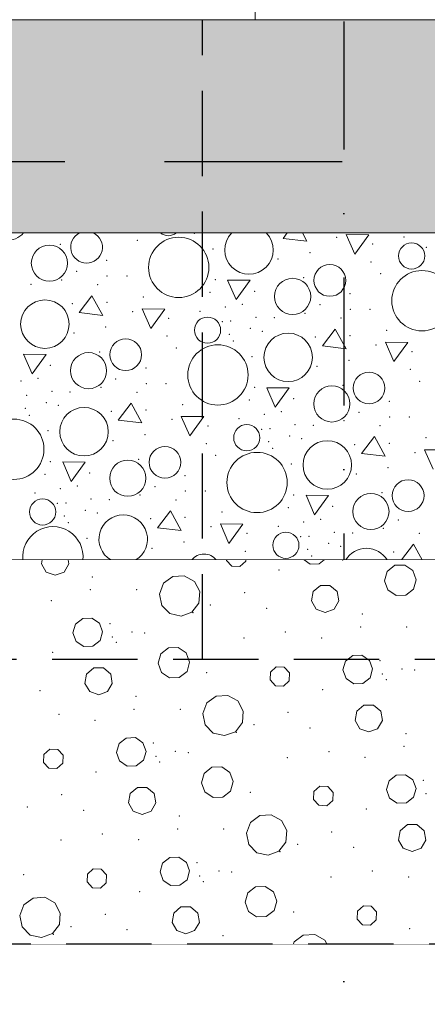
# Model space of a CAD drawing. Header units: millimetres. Extents: x -12989 to 402831, y -50461 to 30884.
# Tile 101 of 175: x 386203 to 386776, y -47346 to -45961. Entities that reach past the tile are written whole.
import ezdxf
from ezdxf.enums import TextEntityAlignment as Align

# ---------------------------------------------------------------- set-up
doc = ezdxf.new("R2010")
doc.units = ezdxf.units.MM
doc.header["$MEASUREMENT"] = 0
for name, pattern in [('Krawędzie ukryte', [170, 120, -50]), ('Kropki i Kreski', [360, 180, -90, 0, -90]), ('Przerywana długa', [390, 250, -140]), ('Wipeout_Contour', [1000, 0, -1000])]:
    doc.linetypes.add(name, pattern=pattern)
for name, color, linetype, lineweight in [('0_Nr_pióra__21', 7, 'Continuous', 25), ('A__STROPY_Nr_pióra__27', 7, 'Continuous', 25), ('A__STROPY_Nr_pióra__49', 7, 'Continuous', 15), ('A__STROPY_Nr_pióra__69', 7, 'Continuous', 13), ('AS_Blachy.Import IFC_Nr_pióra__4', 7, 'Continuous', 13), ('Nowe_A_WYM_Nr_pióra__1', 7, 'Continuous', 13), ('Nowe_A_WYM_Nr_pióra__45', 7, 'Continuous', 15), ('Nowe_A_WYM_Nr_pióra__85', 7, 'Continuous', 13), ('Nowe_Warstwa IFC.Import IFC_Nr_pióra__1', 7, 'Continuous', 13), ('Nowe_Warstwa IFC.Import IFC_Nr_pióra__25', 7, 'Continuous', 25)]:
    doc.layers.add(name, color=color, linetype=linetype, lineweight=lineweight)
for name, color, linetype in [('A__STROPY', 7, 'Continuous'), ('A_WYPEŁNIENIA RYSUNKI', 7, 'Continuous'), ('AS_Blachy.Import IFC', 7, 'Continuous'), ('Nowe_A_WYM', 7, 'Continuous'), ('Nowe_Warstwa IFC.Import IFC', 7, 'Continuous')]:
    doc.layers.add(name, color=color, linetype=linetype)
for name, color, linetype, lineweight, true_color in [('A__STROPY_Nr_pióra__170', 7, 'Continuous', 5, 0x6a6a6a), ('A__STROPY_Nr_pióra__173', 7, 'Continuous', 5, 0x6a6a6a), ('A__STROPY_Nr_pióra__178', 7, 'Continuous', 5, 0x6a6a6a), ('A_WYPEŁNIENIA RYSUNKI_Nr_pióra__242', 7, 'Continuous', 13, 0xa7a7a7)]:
    doc.layers.add(name, color=color, linetype=linetype, lineweight=lineweight, true_color=true_color)
doc.styles.add('STYL_AUTOMATYCZNY_1', font='arial.ttf')
doc.styles.add('STYL_AUTOMATYCZNY_4', font='arial.ttf')
doc.dimstyles.new('STYL_AUTOMATYCZNY__1', dxfattribs={"dimtxt": 139.999998, "dimasz": 57, "dimexe": 0.18, "dimexo": 0.0625, "dimgap": 0, "dimtad": 1, "dimtih": 1, "dimtoh": 1, "dimdec": 0, "dimlfac": 0.1, "dimzin": 0, "dimdsep": 46, "dimtxsty": 'STYL_AUTOMATYCZNY_4', "dimblk": 'ARROWHEAD_6', "dimblk1": 'ARROWHEAD_6', "dimblk2": 'ARROWHEAD_6', "dimcen": 0.09, "dimse1": 1, "dimse2": 1, "dimclrd": 7, "dimclre": 7, "dimclrt": 7, "dimadec": 0, "dimazin": 0, "dimtfac": 1, "dimtdec": 4, "dimtmove": 0, "dimatfit": 3, "dimfxl": 0, "dimtolj": 1, "dimtzin": 0, "dimarcsym": 0})

# ---------------------------------------------------------------- blocks, each defined once
blk = doc.blocks.new('ElemPrzekroju_166_1', base_point=(362576.7, -45960.6))
at = {"layer": 'AS_Blachy.Import IFC_Nr_pióra__4', "color": 7, "linetype": 'Continuous', "lineweight": 13}
blk.add_line((386534.1, -40879.2), (386534.1, -45960.6), dxfattribs=at)
blk = doc.blocks.new('*X191', base_point=(362576.7, -45960.6))
at = {"layer": 'A__STROPY_Nr_pióra__178', "color": 251, "linetype": 'Continuous', "lineweight": 5, "true_color": 0x6a6a6a}
for p, q in [((386579.4, -46260.6), (386573.6, -46268.2)), ((386573.6, -46268.2), (386606.9, -46272.2)), ((386606.9, -46272.2), (386600.6, -46260.6)), ((386662.3, -46262.9), (386674.2, -46290.4)), ((386693.9, -46263.2), (386662.3, -46262.9)), ((386674.2, -46290.4), (386693.9, -46263.2)), ((386495.5, -46326.9), (386507.5, -46354.3)), ((386527.2, -46327.2), (386495.5, -46326.9)), ((386507.5, -46354.3), (386527.2, -46327.2)), ((386304.8, -46348.8), (386286.7, -46372.6)), ((386320, -46376.6), (386304.8, -46348.8)), ((386375.4, -46367.3), (386387.3, -46394.8)), ((386407, -46367.7), (386375.4, -46367.3)), ((386387.3, -46394.8), (386407, -46367.7)), ((386286.7, -46372.6), (386320, -46376.6)), ((386646.8, -46395.7), (386628.7, -46419.5)), ((386662, -46423.4), (386646.8, -46395.7)), ((386628.7, -46419.5), (386662, -46423.4)), ((386717.4, -46414.2), (386729.3, -46441.6)), ((386749, -46414.5), (386717.4, -46414.2)), ((386729.3, -46441.6), (386749, -46414.5)), ((386208.6, -46431.3), (386220.5, -46458.8)), ((386240.2, -46431.6), (386208.6, -46431.3)), ((386220.5, -46458.8), (386240.2, -46431.6)), ((386550.6, -46478.2), (386562.5, -46505.6)), ((386582.2, -46478.5), (386550.6, -46478.2)), ((386562.5, -46505.6), (386582.2, -46478.5)), ((386359.9, -46500.1), (386341.8, -46523.9)), ((386375.1, -46527.9), (386359.9, -46500.1)), ((386430.4, -46518.6), (386442.4, -46546.1)), ((386462.1, -46518.9), (386430.4, -46518.6)), ((386442.4, -46546.1), (386462.1, -46518.9)), ((386341.8, -46523.9), (386375.1, -46527.9)), ((386701.9, -46547), (386683.8, -46570.8)), ((386717, -46574.7), (386701.9, -46547)), ((386683.8, -46570.8), (386717, -46574.7)), ((386772.4, -46565.5), (386784.4, -46592.9)), ((386804, -46565.8), (386772.4, -46565.5)), ((386263.7, -46582.6), (386275.6, -46610.1)), ((386295.3, -46582.9), (386263.7, -46582.6)), ((386275.6, -46610.1), (386295.3, -46582.9)), ((386605.7, -46629.5), (386617.6, -46656.9)), ((386637.3, -46629.8), (386605.7, -46629.5)), ((386617.6, -46656.9), (386637.3, -46629.8)), ((386415, -46651.4), (386396.8, -46675.2)), ((386430.1, -46679.2), (386415, -46651.4)), ((386485.5, -46669.9), (386497.4, -46697.4)), ((386517.1, -46670.2), (386485.5, -46669.9)), ((386497.4, -46697.4), (386517.1, -46670.2)), ((386396.8, -46675.2), (386430.1, -46679.2)), ((386756.9, -46698.3), (386740, -46720.6)), ((386769.1, -46720.6), (386756.9, -46698.3))]:
    blk.add_line(p, q, dxfattribs=at)
for centre, radius in [((386426.7, -46309), 42.4), ((386244.9, -46303), 25.4), ((386754.2, -46292.9), 18.4), ((386639.2, -46327.4), 22.3), ((386768.7, -46355.9), 42.4), ((386586.9, -46349.8), 25.4), ((386238.6, -46388.8), 34.1), ((386467.3, -46397.3), 18.4), ((386352.3, -46431.9), 22.3), ((386580.6, -46435.6), 34.1), ((386481.8, -46460.3), 42.4), ((386300, -46454.3), 25.4), ((386694.3, -46478.7), 22.3), ((386642, -46501.1), 25.4), ((386293.6, -46540.1), 34.1), ((386194.9, -46564.8), 42.4), ((386522.4, -46548.6), 18.4), ((386407.3, -46583.2), 22.3), ((386635.6, -46586.9), 34.1), ((386536.9, -46611.6), 42.4), ((386355.1, -46605.6), 25.4), ((386749.3, -46630), 22.3), ((386697, -46652.4), 25.4), ((386235.4, -46653), 18.4), ((386577.4, -46699.9), 18.4)]:
    blk.add_circle(centre, radius, dxfattribs=at)
for centre, radius, start, end in [((386183.5, -46237.5), 34.1, 222.5934, 317.4066), ((386297.2, -46280.6), 22.3, 116.3404, 63.6596), ((386412.2, -46246), 18.4, 232.4293, 307.5707), ((386525.5, -46284.4), 34.1, 135.8699, 44.1301), ((386348.7, -46691.4), 34.1, 301.0888, 238.9112), ((386249.9, -46716.1), 42.4, 353.869, 186.131), ((386462.4, -46734.5), 22.3, 38.4238, 141.5762), ((386690.7, -46738.2), 34.1, 31.112, 148.888), ((386591.9, -46762.9), 42.4, 85.6729, 94.3271)]:
    blk.add_arc(centre, radius, start, end, dxfattribs=at)
for p in [(386368.5, -46271), (386448.5, -46261.1), (386648.9, -46266.9), (386743.5, -46266.2), (386260.4, -46276.6), (386474.8, -46283.1), (386699.6, -46276.2), (386775.1, -46281), (386325.6, -46299.3), (386566.2, -46297), (386611.1, -46288.3), (386697.3, -46301.3), (386262.2, -46326.6), (386283.2, -46314.7), (386326, -46321.1), (386353.8, -46321.1), (386478.2, -46326.5), (386602.4, -46323.5), (386710.5, -46317.9), (386219, -46333), (386312.8, -46333.5), (386377.2, -46350.6), (386470.7, -46344.3), (386533.3, -46342.5), (386533.3, -46342.5), (386667.6, -46346.1), (386277, -46360.1), (386325.7, -46358.1), (386492.1, -46364.5), (386516, -46360.8), (386625.2, -46361.6), (386668, -46368), (386695.8, -46368), (386362, -46371.3), (386412.7, -46380.7), (386456.5, -46370.7), (386535.4, -46379.1), (386561, -46379.9), (386604.2, -46373.5), (386654.8, -46380.4), (386324.2, -46392.8), (386488.2, -46385.4), (386500, -46384.5), (386527.5, -46394.8), (386719.2, -46397.5), (386279.3, -46401.4), (386410.4, -46405.7), (386498, -46403), (386544.3, -46398.8), (386619, -46406.9), (386667.7, -46405), (386423.6, -46422.3), (386503.6, -46412.4), (386704, -46418.2), (386315.5, -46427.9), (386529.8, -46434.4), (386754.7, -46427.5), (386246.4, -46446.9), (386246.4, -46446.9), (386380.7, -46450.6), (386621.3, -46448.3), (386666.1, -46439.6), (386752.4, -46452.6), (386229.1, -46465.2), (386338.2, -46466), (386205.2, -46468.9), (386317.3, -46477.9), (386381.1, -46472.4), (386408.9, -46472.4), (386533.3, -46477.8), (386657.5, -46474.8), (386765.6, -46469.2), (386213.1, -46488.9), (386248.4, -46483.5), (386274, -46484.3), (386367.9, -46484.8), (386588.4, -46493.7), (386588.4, -46493.7), (386211.1, -46507.5), (386240.6, -46499.3), (386257.4, -46503.2), (386432.3, -46501.9), (386525.8, -46495.6), (386722.7, -46497.4), (386216.7, -46516.9), (386332.1, -46511.3), (386380.7, -46509.4), (386511.6, -46521.9), (386547.1, -46515.8), (386571.1, -46512.1), (386680.2, -46512.9), (386723.1, -46519.3), (386750.9, -46519.3), (386417.1, -46522.6), (386467.8, -46532), (386555.1, -46535.8), (386590.4, -46530.4), (386616, -46531.2), (386659.3, -46524.8), (386709.9, -46531.7), (386242.9, -46538.9), (386379.2, -46544.1), (386543.3, -46536.7), (386582.6, -46546.1), (386774.3, -46548.7), (386334.4, -46552.7), (386465.4, -46557), (386553.1, -46554.3), (386599.4, -46550.1), (386674.1, -46558.2), (386722.7, -46556.3), (386478.6, -46573.6), (386558.7, -46563.7), (386759, -46569.5), (386246.4, -46582.2), (386370.6, -46579.2), (386584.9, -46585.7), (386721.2, -46590.9), (386238.8, -46600), (386301.5, -46598.2), (386301.5, -46598.2), (386435.8, -46601.9), (386676.4, -46599.6), (386284.2, -46616.5), (386393.3, -46617.3), (386224.7, -46626.4), (386260.2, -46620.2), (386372.3, -46629.2), (386436.1, -46623.7), (386464, -46623.7), (386588.4, -46629.1), (386712.5, -46626.1), (386256.3, -46641.1), (386268.2, -46640.2), (386303.5, -46634.8), (386329.1, -46635.6), (386422.9, -46636.1), (386643.4, -46645), (386643.4, -46645), (386266.1, -46658.8), (386295.6, -46650.6), (386312.4, -46654.5), (386487.4, -46653.2), (386580.8, -46646.9), (386271.7, -46668.2), (386387.2, -46662.6), (386435.8, -46660.7), (386472.1, -46673.9), (386566.7, -46673.2), (386602.2, -46667.1), (386626.2, -46663.4), (386735.3, -46664.2), (386522.8, -46683.3), (386598.3, -46688), (386610.1, -46687.1), (386645.5, -46681.7), (386671.1, -46682.5), (386714.3, -46676.1), (386764.9, -46683), (386298, -46690.2), (386434.3, -46695.4), (386637.6, -46697.4), (386654.4, -46701.4), (386389.4, -46704), (386520.5, -46708.3), (386608.1, -46705.6), (386613.7, -46715), (386729.1, -46709.5)]:
    blk.add_point(p, dxfattribs=at)
blk = doc.blocks.new('ElemPrzekroju_175_1', base_point=(362576.7, -45960.6))
at = {"color": 254, "linetype": 'Wipeout_Contour', "lineweight": 0, "ltscale": 1533341.48702292}
blk.add_wipeout([(362356.7, -46160.6), (398746.7, -46160.6), (398746.7, -45960.6), (362356.7, -45960.6)], dxfattribs=at).dxf.layer = 'A__STROPY'
at = {"color": 254, "linetype": 'Wipeout_Contour', "lineweight": 0, "ltscale": 1533794.246621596}
blk.add_wipeout([(398746.7, -46720.6), (362356.7, -46720.6), (362356.7, -47260.6), (398746.7, -47260.6)], dxfattribs=at).dxf.layer = 'A__STROPY'
at = {"layer": 'A__STROPY_Nr_pióra__170', "linetype": 'Continuous', "lineweight": 5, "true_color": 0x6a6a6a}
h = blk.add_hatch(dxfattribs=at)
h.set_pattern_fill('Beton_0001', color=251, style=0, pattern_type=2)
h.set_pattern_definition([(45, (362576.75, -45960.59), (-63.6396, 63.6396), [67.5, -22.5]), (45, (362576.75, -45896.95), (-63.6396, 63.6396), [67.5, -22.5])])
h.paths.add_polyline_path([(362356.7, -46160.6), (398746.7, -46160.6), (398746.7, -45960.6), (362356.7, -45960.6)])
at = {"layer": 'A__STROPY_Nr_pióra__173', "linetype": 'Continuous', "lineweight": 5, "true_color": 0x6a6a6a}
h = blk.add_hatch(dxfattribs=at)
h.set_pattern_fill('Grunt_0001', color=251, style=0, pattern_type=2)
h.set_pattern_definition([(45, (362576.75, -45960.59), (-95.4594, 95.4594), []), (45, (362544.93, -45928.77), (-190.9188, 190.9188), []), (45, (362513.1, -45896.95), (-190.9188, 190.9188), []), (135, (362481.29, -45865.132), (31.819805, 31.819805), [135, -135])])
h.paths.add_polyline_path([(398746.7, -46720.6), (362356.7, -46720.6), (362356.7, -47260.6), (398746.7, -47260.6)])
at = {"layer": 'A__STROPY_Nr_pióra__49', "color": 7, "linetype": 'Continuous', "lineweight": 15}
blk.add_line((398746.7, -45960.6), (368292.5, -45960.6), dxfattribs=at)
at = {"layer": 'A__STROPY_Nr_pióra__69', "color": 7, "linetype": 'Continuous', "lineweight": 13}
blk.add_line((398746.7, -47260.6), (362356.7, -47260.6), dxfattribs=at)
at = {"color": 254, "linetype": 'Wipeout_Contour', "lineweight": 0, "ltscale": 1533413.819197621}
blk.add_wipeout([(362356.7, -46160.6), (362356.7, -46260.6), (398746.7, -46260.6), (398746.7, -46160.6)], dxfattribs=at).dxf.layer = 'A__STROPY'
at = {"layer": 'A__STROPY_Nr_pióra__178', "linetype": 'Continuous', "lineweight": 5, "true_color": 0x6a6a6a}
h = blk.add_hatch(dxfattribs=at)
h.set_pattern_fill('Chudy_beton_B15_I_WSC_0001', color=251, style=0, pattern_type=2)
h.set_pattern_definition([(0, (362576.75, -45960.6), (0, 233.8269), [14.625, -120.375]), (0, (362644.25, -45843.68), (0, 233.8269), [14.625, -120.375]), (60, (362576.75, -45960.6), (-202.5, 116.9134), [14.625, -120.375]), (60, (362711.75, -45960.6), (-202.5, 116.9134), [14.625, -120.375]), (120, (362591.37, -45960.6), (202.5, 116.9134), [14.625, -120.375]), (120, (362726.37, -45960.6), (202.5, 116.9134), [14.625, -120.375]), (0, (362576.75, -45938.09), (0, 45), [0, -45, 0, -67.5]), (45, (362599.25, -45938.09), (-31.819805, 31.819805), [0, -33.75, 0, -56.25])])
h.paths.add_polyline_path([(362356.7, -46160.6), (362356.7, -46260.6), (398746.7, -46260.6), (398746.7, -46160.6)])
at = {"layer": 'A__STROPY_Nr_pióra__27', "color": 7, "linetype": 'Przerywana długa', "lineweight": 25}
blk.add_line((398746.7, -46160.6), (362356.7, -46160.6), dxfattribs=at)
at = {"color": 254, "linetype": 'Wipeout_Contour', "lineweight": 0, "ltscale": 1533549.791415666}
blk.add_wipeout([(362356.7, -46720.6), (398746.7, -46720.6), (398746.7, -46260.6), (362356.7, -46260.6)], dxfattribs=at).dxf.layer = 'A__STROPY'
at = {"layer": 'A__STROPY_Nr_pióra__49', "color": 7, "linetype": 'Continuous', "lineweight": 15}
for p, q in [((398746.7, -46260.6), (362356.7, -46260.6)), ((398746.7, -46720.6), (362356.7, -46720.6))]:
    blk.add_line(p, q, dxfattribs=at)
at = {"layer": 'A__STROPY', "lineweight": 0}
blk.add_blockref('*X191', (362576.7, -45960.6), dxfattribs=at)
blk = doc.blocks.new('Standardowy znacznik osi[8]_1', base_point=(386659.1, -35960.6))
at = {"layer": 'Nowe_Warstwa IFC.Import IFC_Nr_pióra__25', "color": 7, "linetype": 'Kropki i Kreski', "lineweight": 25}
blk.add_line((386659.1, -36960.6), (386659.1, -48960.6), dxfattribs=at)
at = {"layer": 'Nowe_Warstwa IFC.Import IFC_Nr_pióra__1', "color": 7, "lineweight": 13, "style": 'STYL_AUTOMATYCZNY_1'}
for tag, p in [('AC_MarkerText_1_0', (386659.1, -35623.1)), ('AC_MarkerText_1_1', (386659.1, -50123.1))]:
    blk.add_attdef(tag, text='', height=175, rotation=360, dxfattribs=at).set_placement(p, align=Align.TOP_CENTER)
blk = doc.blocks.new('*X333', base_point=(362576.7, -45960.6))
at = {"layer": 'A_WYPEŁNIENIA RYSUNKI_Nr_pióra__242', "color": 253, "linetype": 'Continuous', "lineweight": 13, "true_color": 0xa7a7a7}
for p, q in [((386234.7, -46720.6), (386233.7, -46726)), ((386233.7, -46726), (386240.4, -46737.5)), ((386265.5, -46737.5), (386272.2, -46726)), ((386272.2, -46726), (386271.2, -46720.6)), ((386494, -46720.6), (386494, -46721.2)), ((386494, -46721.2), (386501.5, -46729.4)), ((386501.5, -46729.4), (386512.7, -46729.9)), ((386512.7, -46729.9), (386520.9, -46722.4)), ((386520.9, -46722.4), (386521, -46720.6)), ((386602.9, -46720.6), (386611.6, -46726.4)), ((386611.6, -46726.4), (386624.4, -46726)), ((386624.4, -46726), (386631.3, -46720.6)), ((386730.8, -46728.1), (386719.9, -46736.6)), ((386744.5, -46727.7), (386730.8, -46728.1)), ((386755.9, -46735.4), (386744.5, -46727.7)), ((386240.4, -46737.5), (386253, -46742.1)), ((386253, -46742.1), (386265.5, -46737.5)), ((386434.5, -46742.8), (386418.3, -46743.8)), ((386448.7, -46750.7), (386434.5, -46742.8)), ((386719.9, -46736.6), (386716.1, -46749.8)), ((386760.6, -46748.3), (386755.9, -46735.4)), ((386405.3, -46753.4), (386399.5, -46768.6)), ((386418.3, -46743.8), (386405.3, -46753.4)), ((386456.3, -46765), (386448.7, -46750.7)), ((386626, -46756.5), (386615.7, -46765.1)), ((386639.3, -46756.5), (386626, -46756.5)), ((386649.6, -46765.1), (386639.3, -46756.5)), ((386716.1, -46749.8), (386720.8, -46762.8)), ((386756.8, -46761.5), (386760.6, -46748.3)), ((386399.5, -46768.6), (386402.8, -46784.4)), ((386455, -46781.1), (386456.3, -46765)), ((386615.7, -46765.1), (386613.4, -46778.2)), ((386651.9, -46778.2), (386649.6, -46765.1)), ((386720.8, -46762.8), (386732.3, -46770.4)), ((386732.3, -46770.4), (386746, -46770)), ((386746, -46770), (386756.8, -46761.5)), ((386402.8, -46784.4), (386414.2, -46796)), ((386445.2, -46794), (386455, -46781.1)), ((386613.4, -46778.2), (386620.1, -46789.8)), ((386645.2, -46789.8), (386651.9, -46778.2)), ((386414.2, -46796), (386430, -46799.5)), ((386430, -46799.5), (386445.2, -46794)), ((386620.1, -46789.8), (386632.7, -46794.3)), ((386632.7, -46794.3), (386645.2, -46789.8)), ((386281.6, -46810.7), (386278, -46823.1)), ((386291.7, -46802.8), (386281.6, -46810.7)), ((386304.6, -46802.4), (386291.7, -46802.8)), ((386315.2, -46809.5), (386304.6, -46802.4)), ((386319.6, -46821.6), (386315.2, -46809.5)), ((386278, -46823.1), (386282.4, -46835.2)), ((386316.1, -46834), (386319.6, -46821.6)), ((386282.4, -46835.2), (386293.1, -46842.3)), ((386305.9, -46841.9), (386316.1, -46834)), ((386293.1, -46842.3), (386305.9, -46841.9)), ((386401.5, -46852.5), (386397.7, -46865.7)), ((386412.3, -46844.1), (386401.5, -46852.5)), ((386426, -46843.6), (386412.3, -46844.1)), ((386437.4, -46851.3), (386426, -46843.6)), ((386442.1, -46864.2), (386437.4, -46851.3)), ((386397.7, -46865.7), (386402.4, -46878.7)), ((386438.4, -46877.4), (386442.1, -46864.2)), ((386661.3, -46863), (386657.7, -46875.3)), ((386671.4, -46855.1), (386661.3, -46863)), ((386684.2, -46854.6), (386671.4, -46855.1)), ((386694.9, -46861.8), (386684.2, -46854.6)), ((386699.3, -46873.9), (386694.9, -46861.8)), ((386297.3, -46881), (386294.9, -46894.1)), ((386307.5, -46872.4), (386297.3, -46881)), ((386320.9, -46872.4), (386307.5, -46872.4)), ((386331.1, -46881), (386320.9, -46872.4)), ((386333.4, -46894.1), (386331.1, -46881)), ((386402.4, -46878.7), (386413.8, -46886.4)), ((386427.5, -46885.9), (386438.4, -46877.4)), ((386555.7, -46878.2), (386555.2, -46889.4)), ((386563.9, -46870.7), (386555.7, -46878.2)), ((386575.1, -46871.2), (386563.9, -46870.7)), ((386582.6, -46879.4), (386575.1, -46871.2)), ((386582.1, -46890.5), (386582.6, -46879.4)), ((386657.7, -46875.3), (386662.1, -46887.4)), ((386695.8, -46886.2), (386699.3, -46873.9)), ((386294.9, -46894.1), (386301.6, -46905.7)), ((386326.7, -46905.7), (386333.4, -46894.1)), ((386413.8, -46886.4), (386427.5, -46885.9)), ((386555.2, -46889.4), (386562.7, -46897.6)), ((386573.9, -46898.1), (386582.1, -46890.5)), ((386662.1, -46887.4), (386672.8, -46894.6)), ((386672.8, -46894.6), (386685.6, -46894.1)), ((386685.6, -46894.1), (386695.8, -46886.2)), ((386301.6, -46905.7), (386314.2, -46910.3)), ((386314.2, -46910.3), (386326.7, -46905.7)), ((386562.7, -46897.6), (386573.9, -46898.1)), ((386466.5, -46921.6), (386460.7, -46936.7)), ((386479.5, -46912), (386466.5, -46921.6)), ((386495.7, -46911), (386479.5, -46912)), ((386509.9, -46918.8), (386495.7, -46911)), ((386517.5, -46933.1), (386509.9, -46918.8)), ((386460.7, -46936.7), (386464, -46952.6)), ((386516.2, -46949.3), (386517.5, -46933.1)), ((386677, -46933.2), (386674.6, -46946.4)), ((386687.2, -46924.6), (386677, -46933.2)), ((386700.5, -46924.6), (386687.2, -46924.6)), ((386710.8, -46933.2), (386700.5, -46924.6)), ((386713.1, -46946.4), (386710.8, -46933.2)), ((386506.4, -46962.2), (386516.2, -46949.3)), ((386674.6, -46946.4), (386681.3, -46957.9)), ((386706.4, -46957.9), (386713.1, -46946.4)), ((386464, -46952.6), (386475.4, -46964.1)), ((386475.4, -46964.1), (386491.2, -46967.7)), ((386491.2, -46967.7), (386506.4, -46962.2)), ((386681.3, -46957.9), (386693.9, -46962.5)), ((386693.9, -46962.5), (386706.4, -46957.9)), ((386342.8, -46978.9), (386339.2, -46991.2)), ((386352.9, -46971), (386342.8, -46978.9)), ((386365.8, -46970.5), (386352.9, -46971)), ((386376.4, -46977.7), (386365.8, -46970.5)), ((386380.8, -46989.8), (386376.4, -46977.7)), ((386245.4, -46986.6), (386237.2, -46994.1)), ((386256.6, -46987.1), (386245.4, -46986.6)), ((386264.1, -46995.3), (386256.6, -46987.1)), ((386339.2, -46991.2), (386343.6, -47003.3)), ((386377.3, -47002.1), (386380.8, -46989.8)), ((386237.2, -46994.1), (386236.7, -47005.3)), ((386236.7, -47005.3), (386244.3, -47013.5)), ((386255.4, -47014), (386263.6, -47006.4)), ((386263.6, -47006.4), (386264.1, -46995.3)), ((386343.6, -47003.3), (386354.3, -47010.5)), ((386367.1, -47010.1), (386377.3, -47002.1)), ((386244.3, -47013.5), (386255.4, -47014)), ((386354.3, -47010.5), (386367.1, -47010.1)), ((386462.7, -47020.7), (386458.9, -47033.9)), ((386473.5, -47012.2), (386462.7, -47020.7)), ((386487.2, -47011.7), (386473.5, -47012.2)), ((386498.7, -47019.4), (386487.2, -47011.7)), ((386503.4, -47032.4), (386498.7, -47019.4)), ((386458.9, -47033.9), (386463.6, -47046.8)), ((386499.6, -47045.6), (386503.4, -47032.4)), ((386722.5, -47031.1), (386718.9, -47043.5)), ((386732.6, -47023.2), (386722.5, -47031.1)), ((386745.4, -47022.8), (386732.6, -47023.2)), ((386756.1, -47030), (386745.4, -47022.8)), ((386760.5, -47042), (386756.1, -47030)), ((386368.7, -47040.6), (386358.5, -47049.1)), ((386382.1, -47040.6), (386368.7, -47040.6)), ((386392.3, -47049.1), (386382.1, -47040.6)), ((386463.6, -47046.8), (386475, -47054.5)), ((386488.7, -47054), (386499.6, -47045.6)), ((386616.9, -47046.4), (386616.4, -47057.5)), ((386625.1, -47038.8), (386616.9, -47046.4)), ((386636.3, -47039.3), (386625.1, -47038.8)), ((386643.8, -47047.6), (386636.3, -47039.3)), ((386643.3, -47058.7), (386643.8, -47047.6)), ((386718.9, -47043.5), (386723.3, -47055.6)), ((386757, -47054.4), (386760.5, -47042)), ((386358.5, -47049.1), (386356.2, -47062.3)), ((386356.2, -47062.3), (386362.8, -47073.9)), ((386387.9, -47073.9), (386394.6, -47062.3)), ((386394.6, -47062.3), (386392.3, -47049.1)), ((386475, -47054.5), (386488.7, -47054)), ((386616.4, -47057.5), (386623.9, -47065.7)), ((386635.1, -47066.2), (386643.3, -47058.7)), ((386723.3, -47055.6), (386734, -47062.8)), ((386746.8, -47062.3), (386757, -47054.4)), ((386362.8, -47073.9), (386375.4, -47078.4)), ((386375.4, -47078.4), (386387.9, -47073.9)), ((386623.9, -47065.7), (386635.1, -47066.2)), ((386734, -47062.8), (386746.8, -47062.3)), ((386527.7, -47089.8), (386521.9, -47104.9)), ((386540.7, -47080.1), (386527.7, -47089.8)), ((386556.9, -47079.1), (386540.7, -47080.1)), ((386571.1, -47087), (386556.9, -47079.1)), ((386578.7, -47101.3), (386571.1, -47087)), ((386577.4, -47117.4), (386578.7, -47101.3)), ((386738.2, -47101.4), (386735.8, -47114.5)), ((386748.4, -47092.8), (386738.2, -47101.4)), ((386761.7, -47092.8), (386748.4, -47092.8)), ((386772, -47101.4), (386761.7, -47092.8)), ((386774.3, -47114.5), (386772, -47101.4)), ((386521.9, -47104.9), (386525.2, -47120.8)), ((386567.6, -47130.3), (386577.4, -47117.4)), ((386735.8, -47114.5), (386742.5, -47126.1)), ((386767.6, -47126.1), (386774.3, -47114.5)), ((386525.2, -47120.8), (386536.6, -47132.3)), ((386552.4, -47135.9), (386567.6, -47130.3)), ((386742.5, -47126.1), (386755.1, -47130.7)), ((386755.1, -47130.7), (386767.6, -47126.1)), ((386414.1, -47139.1), (386404, -47147)), ((386427, -47138.7), (386414.1, -47139.1)), ((386437.6, -47145.9), (386427, -47138.7)), ((386536.6, -47132.3), (386552.4, -47135.9)), ((386306.6, -47154.8), (386298.4, -47162.3)), ((386317.8, -47155.3), (386306.6, -47154.8)), ((386325.3, -47163.5), (386317.8, -47155.3)), ((386404, -47147), (386400.5, -47159.4)), ((386442, -47158), (386437.6, -47145.9)), ((386438.5, -47170.3), (386442, -47158)), ((386298.4, -47162.3), (386297.9, -47173.4)), ((386324.8, -47174.6), (386325.3, -47163.5)), ((386400.5, -47159.4), (386404.8, -47171.5)), ((386404.8, -47171.5), (386415.5, -47178.7)), ((386428.4, -47178.2), (386438.5, -47170.3)), ((386297.9, -47173.4), (386305.5, -47181.7)), ((386305.5, -47181.7), (386316.6, -47182.1)), ((386316.6, -47182.1), (386324.8, -47174.6)), ((386415.5, -47178.7), (386428.4, -47178.2)), ((386534.7, -47180.4), (386523.9, -47188.9)), ((386548.5, -47179.9), (386534.7, -47180.4)), ((386559.9, -47187.6), (386548.5, -47179.9)), ((386222.3, -47196.1), (386209.2, -47205.7)), ((386238.4, -47195), (386222.3, -47196.1)), ((386252.6, -47202.9), (386238.4, -47195)), ((386523.9, -47188.9), (386520.1, -47202.1)), ((386564.6, -47200.5), (386559.9, -47187.6)), ((386560.8, -47213.7), (386564.6, -47200.5)), ((386209.2, -47205.7), (386203.4, -47220.8)), ((386260.2, -47217.2), (386252.6, -47202.9)), ((386429.9, -47208.7), (386419.7, -47217.3)), ((386443.3, -47208.7), (386429.9, -47208.7)), ((386453.5, -47217.3), (386443.3, -47208.7)), ((386520.1, -47202.1), (386524.8, -47215)), ((386549.9, -47222.2), (386560.8, -47213.7)), ((386678.1, -47214.5), (386677.6, -47225.7)), ((386686.3, -47207), (386678.1, -47214.5)), ((386697.5, -47207.5), (386686.3, -47207)), ((386705, -47215.7), (386697.5, -47207.5)), ((386203.4, -47220.8), (386206.7, -47236.7)), ((386259, -47233.3), (386260.2, -47217.2)), ((386419.7, -47217.3), (386417.4, -47230.5)), ((386455.8, -47230.5), (386453.5, -47217.3)), ((386524.8, -47215), (386536.2, -47222.7)), ((386536.2, -47222.7), (386549.9, -47222.2)), ((386677.6, -47225.7), (386685.2, -47233.9)), ((386696.3, -47234.4), (386704.5, -47226.9)), ((386704.5, -47226.9), (386705, -47215.7)), ((386206.7, -47236.7), (386218.1, -47248.2)), ((386249.1, -47246.2), (386259, -47233.3)), ((386417.4, -47230.5), (386424, -47242)), ((386424, -47242), (386436.6, -47246.6)), ((386436.6, -47246.6), (386449.1, -47242)), ((386449.1, -47242), (386455.8, -47230.5)), ((386685.2, -47233.9), (386696.3, -47234.4)), ((386218.1, -47248.2), (386233.9, -47251.8)), ((386233.9, -47251.8), (386249.1, -47246.2)), ((386601.9, -47248.3), (386588.9, -47257.9)), ((386618.1, -47247.3), (386601.9, -47248.3)), ((386632.3, -47255.2), (386618.1, -47247.3)), ((386635.2, -47260.6), (386632.3, -47255.2)), ((386588.9, -47257.9), (386587.9, -47260.6))]:
    blk.add_line(p, q, dxfattribs=at)
for p in [(386657.3, -46720.7), (386567.9, -46734.7), (386305.3, -46744.4), (386302.7, -46762.5), (386367.5, -46762.5), (386367.5, -46762.5), (386519.4, -46766.7), (386247.8, -46777.9), (386471.4, -46784.1), (386446.6, -46794.7), (386550.3, -46788.5), (386685, -46796.7), (386329.9, -46810), (386361, -46821.7), (386378.9, -46823.3), (386576.7, -46821.8), (386682.4, -46814.7), (386747.2, -46814.8), (386747.2, -46814.8), (386333.5, -46828.8), (386338.8, -46836.6), (386518.4, -46830.3), (386627.5, -46830.1), (386249.4, -46850.6), (386709.6, -46862.3), (386466, -46879.3), (386713.2, -46881.1), (386740.7, -46874), (386758.6, -46875.5), (386718.5, -46888.8), (386231.8, -46904.4), (386629.1, -46902.9), (386366.5, -46912.6), (386363.9, -46930.6), (386428.8, -46930.7), (386428.8, -46930.7), (386580.6, -46934.8), (386258.2, -46937.7), (386309, -46946.1), (386507.8, -46962.9), (386532.6, -46952.3), (386611.5, -46956.7), (386746.2, -46964.8), (386391.1, -46978.2), (386422.2, -46989.9), (386440.1, -46991.5), (386637.9, -46990), (386743.6, -46982.9), (386394.7, -46997), (386400, -47004.7), (386579.6, -46998.5), (386688.7, -46998.3), (386310.6, -47018.8), (386770.8, -47030.5), (386527.2, -47047.4), (386262.1, -47050.7), (386774.4, -47049.3), (386214.1, -47068.2), (386293, -47072.6), (386690.3, -47071), (386427.7, -47080.8), (386425.1, -47098.8), (386490, -47098.8), (386490, -47098.8), (386641.8, -47103), (386261.1, -47114.4), (386319.4, -47105.9), (386370.2, -47114.2), (386569.1, -47131), (386593.8, -47120.5), (386672.7, -47124.8), (386452.3, -47146.4), (386483.4, -47158.1), (386699.1, -47158.1), (386208.7, -47163.3), (386456, -47165.2), (386461.2, -47172.9), (386501.3, -47159.6), (386640.8, -47166.6), (386749.9, -47166.5), (386371.8, -47187), (386323.4, -47218.9), (386588.4, -47215.6), (386275.3, -47236.4), (386354.2, -47240.7), (386751.5, -47239.2), (386250.6, -47247), (386488.9, -47248.9)]:
    blk.add_point(p, dxfattribs=at)
blk = doc.blocks.new('Wypełnienie_7_1', base_point=(362576.7, -45960.6))
at = {"color": 254, "linetype": 'Wipeout_Contour', "lineweight": 0, "ltscale": 2336974.991915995}
blk.add_wipeout([(386459.1, -46720.6), (385286.4, -46720.6), (385562.7, -47260.6), (387720.3, -47260.6), (388082.7, -46720.6), (386859.1, -46720.6)], dxfattribs=at).dxf.layer = 'A_WYPEŁNIENIA RYSUNKI'
at = {"layer": 'A_WYPEŁNIENIA RYSUNKI_Nr_pióra__242', "color": 253, "linetype": 'Continuous', "lineweight": 13, "true_color": 0xa7a7a7}
blk.add_blockref('*X333', (362576.7, -45960.6), dxfattribs=at)
blk = doc.blocks.new('*D346', base_point=(362576.7, -45960.6))
at = {"layer": 'Nowe_A_WYM_Nr_pióra__45', "color": 7, "linetype": 'Continuous', "lineweight": 15}
for p, q in [((362206.7, -47532.6), (362146.7, -47592.6)), ((362386.7, -47532.6), (362326.7, -47592.6))]:
    blk.add_line(p, q, dxfattribs=at)
at = {"layer": 'Nowe_A_WYM_Nr_pióra__85', "color": 7, "linetype": 'Continuous', "lineweight": 13}
for p, q in [((362356.7, -47618.8), (362356.7, -47506.3)), ((362176.7, -47562.6), (362356.7, -47562.6)), ((362356.7, -47562.6), (398746.7, -47562.6))]:
    blk.add_line(p, q, dxfattribs=at)
blk = doc.blocks.new('ARROWHEAD_6')
at = {"color": 0, "linetype": 'Continuous', "lineweight": 0}
for p, q in [((-0.5, -0.5), (0.5, 0.5)), ((0, 0), (-1, 0))]:
    blk.add_line(p, q, dxfattribs=at)
blk = doc.blocks.new('*D347', base_point=(362576.7, -45960.6))
at = {"layer": 'Nowe_A_WYM_Nr_pióra__45', "color": 7, "linetype": 'Continuous', "lineweight": 15}
for p, q in [((362386.7, -47532.6), (362326.7, -47592.6)), ((398776.7, -47532.6), (398716.7, -47592.6))]:
    blk.add_line(p, q, dxfattribs=at)
at = {"layer": 'Nowe_A_WYM_Nr_pióra__85', "color": 7, "linetype": 'Continuous', "lineweight": 13}
for p, q in [((398746.7, -47618.8), (398746.7, -47506.3)), ((362356.7, -47562.6), (398746.7, -47562.6))]:
    blk.add_line(p, q, dxfattribs=at)
at = {"layer": 'Nowe_A_WYM_Nr_pióra__1', "color": 7, "lineweight": 13, "char_height": 140, "attachment_point": 7, "style": 'STYL_AUTOMATYCZNY_4'}
for s, insert in [('\\A1;{\\pql;\\fArial|b0|i0|c238|p0;\\W1.000000;18}', (362386.7, -47534.6)), ('\\A1;{\\pql;\\fArial|b0|i0|c238|p0;\\W1.000000;3\xa0639}', (380311.5, -47534.6)), ('\\A1;{\\pql;\\fArial|b0|i0|c238|p0;\\W1.000000;18}', (398503.2, -47534.6))]:
    blk.add_mtext(s, dxfattribs=dict(at, insert=insert))
blk = doc.blocks.new('*D358', base_point=(362576.7, -45960.6))
at = {"layer": 'Nowe_A_WYM_Nr_pióra__45', "color": 7, "linetype": 'Continuous', "lineweight": 15}
for p, q in [((362106.7, -48052.6), (362046.7, -48112.6)), ((398996.7, -48112.6), (399056.7, -48052.6))]:
    blk.add_line(p, q, dxfattribs=at)
at = {"layer": 'Nowe_A_WYM_Nr_pióra__85', "color": 7, "linetype": 'Continuous', "lineweight": 13}
for p, q in [((362076.7, -48138.8), (362076.7, -48026.3)), ((399026.7, -48138.8), (399026.7, -48026.3)), ((362031.7, -48082.6), (362076.7, -48082.6)), ((362076.7, -48082.6), (399026.7, -48082.6)), ((399026.7, -48082.6), (399071.7, -48082.6))]:
    blk.add_line(p, q, dxfattribs=at)
at = {"layer": 'Nowe_A_WYM_Nr_pióra__1', "color": 7, "lineweight": 13, "insert": (380311.5, -48054.6), "char_height": 140, "attachment_point": 7, "style": 'STYL_AUTOMATYCZNY_4'}
blk.add_mtext('\\A1;{\\pql;\\fArial|b0|i0|c238|p0;\\W1.000000;3\xa0695}', dxfattribs=at)

msp = doc.modelspace()

# ---------------------------------------------------------------- block references
at = {"layer": 'AS_Blachy.Import IFC', "lineweight": 0}
msp.add_blockref('ElemPrzekroju_166_1', (362576.7, -45960.6), dxfattribs=at)

# ---------------------------------------------------------------- next in the draw order: block references
at = {"layer": 'A__STROPY', "lineweight": 0}
msp.add_blockref('ElemPrzekroju_175_1', (362576.7, -45960.6), dxfattribs=at)

# ---------------------------------------------------------------- next in the draw order: block references
at = {"layer": 'Nowe_Warstwa IFC.Import IFC', "color": 7, "linetype": 'Continuous', "lineweight": 13}
msp.add_blockref('Standardowy znacznik osi[8]_1', (386659.1, -35960.6), dxfattribs=at)

# ---------------------------------------------------------------- next in the draw order: block references
at = {"layer": 'A_WYPEŁNIENIA RYSUNKI_Nr_pióra__242', "color": 253, "linetype": 'Continuous', "lineweight": 13, "true_color": 0xa7a7a7}
msp.add_blockref('Wypełnienie_7_1', (362576.7, -45960.6), dxfattribs=at)

# ---------------------------------------------------------------- next in the draw order: linework, layer by layer
at = {"layer": '0_Nr_pióra__21', "color": 7, "linetype": 'Krawędzie ukryte', "lineweight": 25}
msp.add_line((386460.1, -46860.6), (386460.1, -45960.6), dxfattribs=at)
msp.add_lwpolyline([(385758.7, -47260.6), (387558.7, -47260.6), (387558.7, -46860.6), (385758.7, -46860.6)], close=True, dxfattribs=at)

# ---------------------------------------------------------------- next in the draw order: dimensions: what is measured, and where the dimension line sits
at = {"layer": 'Nowe_A_WYM', "color": 7, "linetype": 'Continuous', "lineweight": 13}
for base, p1, p2, picture, middle in [((399026.7, -48082.6), (362076.7, -46860.6), (399026.7, -46860.6), '*D358', (380551.7, -47984.6)), ((362356.7, -47562.6), (362176.7, -46860.6), (362356.7, -46860.6), '*D346', (362493.3, -47464.6)), ((398746.7, -47562.6), (362356.7, -46860.6), (398746.7, -46860.6), '*D347', (380551.7, -47464.6))]:
    dim = msp.add_linear_dim(base=base, p1=p1, p2=p2, dimstyle='STYL_AUTOMATYCZNY__1', dxfattribs=at)
    dim.commit()
    dim.dimension.update_dxf_attribs({"geometry": picture, "text_midpoint": middle, "dimtype": 160})

doc.saveas('drawing.dxf')
